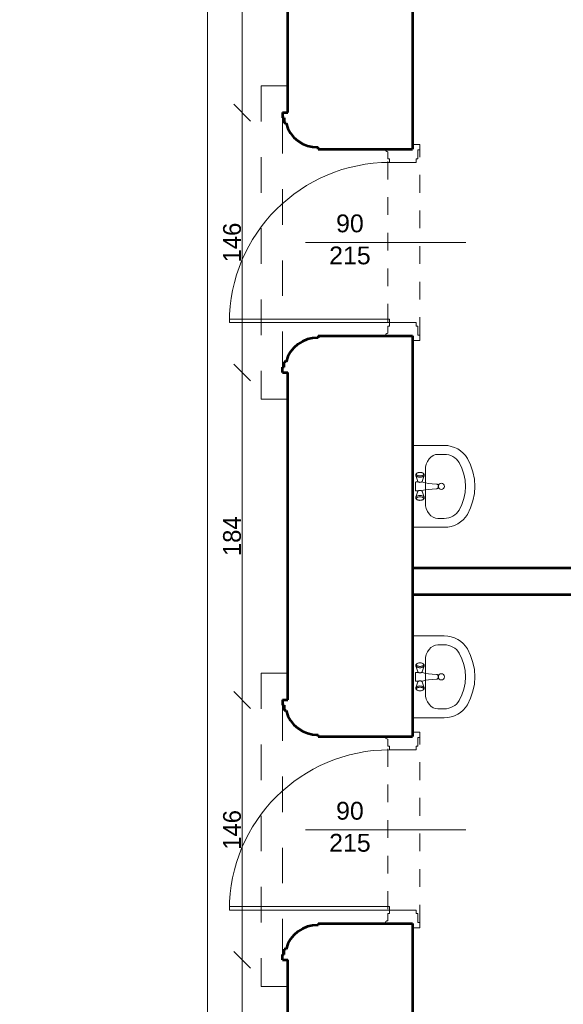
# Model space of a CAD drawing. Header units: inches. Extents: x -21887 to 84279, y -131485 to 67836.
# Tile 150 of 256: x 54975 to 58027, y -10164 to -4632. Entities that reach past the tile are written whole.
import ezdxf

# ---------------------------------------------------------------- set-up
doc = ezdxf.new("R2010")
doc.units = ezdxf.units.IN
doc.header["$MEASUREMENT"] = 0
doc.linetypes.add('Dashed', pattern=[400, 200, -200])
doc.linetypes.add('Dashed copy', pattern=[200, 100, -100])
doc.layers.get('0').update_dxf_attribs({"lineweight": 13})
doc.layers.get('Defpoints').update_dxf_attribs({"lineweight": 13})
for name, color, linetype, lineweight in [('AI_MURY', 7, 'Continuous', 53), ('Dimensioning', 7, 'Continuous', 13), ('DRZWI', 7, 'Continuous', 13), ('dzialowki', 7, 'Continuous', 53), ('Furniture & Equipment', 7, 'Continuous', 13)]:
    doc.layers.add(name, color=color, linetype=linetype, lineweight=lineweight)
doc.styles.add('GENERATED_STYLE_7', font='txt')
doc.styles.add('Style-Courier New', font='txt')
doc.dimstyles.new('Dimstyle_4', dxfattribs={"dimtxt": 100, "dimasz": 95, "dimexe": 0, "dimexo": 0, "dimgap": 0.09, "dimtad": 1, "dimdec": 0, "dimlfac": 0.1, "dimzin": 0, "dimdsep": 46, "dimlunit": 5, "dimtxsty": 'GENERATED_STYLE_7', "dimblk": 'ARROWHEAD_6', "dimcen": 0.09, "dimclrd": 161, "dimclre": 161, "dimclrt": 7, "dimadec": 0, "dimazin": 0, "dimtfac": 1, "dimtdec": 0, "dimtmove": 0, "dimatfit": 3, "dimfxl": 0, "dimtolj": 1, "dimtzin": 0, "dimarcsym": 0})

# ---------------------------------------------------------------- blocks, each defined once
blk = doc.blocks.new('Basin 01_59')
at = {"layer": 'Furniture & Equipment', "color": 9, "linetype": 'Continuous'}
for p, q in [((0, 350), (0, 171.8)), ((460, 350), (0, 350)), ((166.7, 332.2), (164.6, 331.8)), ((166.7, 332.2), (164.6, 331.8)), ((168.8, 331.8), (166.7, 332.2)), ((168.8, 331.8), (166.7, 332.2)), ((205.7, 332.1), (205.4, 331.7)), ((205.7, 332.1), (205.4, 331.7)), ((206.1, 332.5), (205.7, 332.1)), ((206.1, 332.5), (205.7, 332.1)), ((206.5, 332.8), (206.1, 332.5)), ((206.5, 332.8), (206.1, 332.5)), ((207, 333), (206.5, 332.8)), ((207, 333), (206.5, 332.8)), ((207.5, 333.2), (207, 333)), ((207.5, 333.2), (207, 333)), ((208, 333.2), (207.5, 333.2)), ((208, 333.2), (207.5, 333.2)), ((252, 333.2), (208, 333.2)), ((252, 333.2), (208, 333.2)), ((252.5, 333.2), (252, 333.2)), ((252.5, 333.2), (252, 333.2)), ((253, 333), (252.5, 333.2)), ((253, 333), (252.5, 333.2)), ((253.5, 332.8), (253, 333)), ((253.5, 332.8), (253, 333)), ((253.9, 332.5), (253.5, 332.8)), ((253.9, 332.5), (253.5, 332.8)), ((254.3, 332.1), (253.9, 332.5)), ((254.3, 332.1), (253.9, 332.5)), ((254.6, 331.7), (254.3, 332.1)), ((254.6, 331.7), (254.3, 332.1)), ((293.3, 332.2), (291.2, 331.8)), ((293.3, 332.2), (291.2, 331.8)), ((295.4, 331.8), (293.3, 332.2)), ((295.4, 331.8), (293.3, 332.2)), ((460, 350), (460, 171.8)), ((138.9, 278.2), (138.9, 278.2)), ((321.1, 278.2), (138.9, 278.2)), ((151.7, 311.7), (151.5, 308.2)), ((151.7, 311.7), (151.5, 308.2)), ((151.5, 308.2), (151.7, 304.7)), ((151.5, 308.2), (151.7, 304.7)), ((152.1, 315), (151.7, 311.7)), ((152.1, 315), (151.7, 311.7)), ((151.7, 304.7), (152.1, 301.4)), ((151.7, 304.7), (152.1, 301.4)), ((152.8, 318.2), (152.1, 315)), ((152.8, 318.2), (152.1, 315)), ((152.1, 301.4), (152.8, 298.2)), ((152.1, 301.4), (152.8, 298.2)), ((153.8, 321.1), (152.8, 318.2)), ((153.8, 321.1), (152.8, 318.2)), ((152.8, 298.2), (153.8, 295.3)), ((152.8, 298.2), (153.8, 295.3)), ((155.1, 323.5), (153.8, 321.1)), ((155.1, 323.5), (153.8, 321.1)), ((153.8, 295.3), (155.1, 292.9)), ((153.8, 295.3), (155.1, 292.9)), ((156.5, 325.5), (155.1, 323.5)), ((156.5, 325.5), (155.1, 323.5)), ((155.1, 292.9), (156.5, 290.9)), ((155.1, 292.9), (156.5, 290.9)), ((158.1, 327), (156.5, 325.5)), ((158.1, 327), (156.5, 325.5)), ((156.5, 290.9), (158.1, 289.4)), ((156.5, 290.9), (158.1, 289.4)), ((162.6, 330.7), (158.1, 327)), ((162.6, 330.7), (158.1, 327)), ((159.8, 327.9), (158.1, 327)), ((159.8, 327.9), (158.1, 327)), ((158.1, 289.4), (159.8, 288.5)), ((162.6, 285.6), (158.1, 289.4)), ((158.1, 289.4), (159.8, 288.5)), ((162.6, 285.6), (158.1, 289.4)), ((161.5, 328.2), (159.8, 327.9)), ((161.5, 328.2), (159.8, 327.9)), ((159.8, 288.5), (161.5, 288.2)), ((159.8, 288.5), (161.5, 288.2)), ((163.2, 327.9), (161.5, 328.2)), ((163.2, 327.9), (161.5, 328.2)), ((161.5, 288.2), (163.2, 288.5)), ((161.5, 288.2), (163.2, 288.5)), ((164.6, 331.8), (162.6, 330.7)), ((164.6, 331.8), (162.6, 330.7)), ((162.6, 285.6), (164.6, 284.6)), ((162.6, 285.6), (164.6, 284.6)), ((164.9, 327), (163.2, 327.9)), ((164.9, 327), (163.2, 327.9)), ((163.2, 288.5), (164.9, 289.4)), ((163.2, 288.5), (164.9, 289.4)), ((164.6, 284.6), (166.7, 284.2)), ((164.6, 284.6), (166.7, 284.2)), ((166.5, 325.5), (164.9, 327)), ((166.5, 325.5), (164.9, 327)), ((164.9, 289.4), (166.5, 290.9)), ((164.9, 289.4), (166.5, 290.9)), ((167.9, 323.5), (166.5, 325.5)), ((167.9, 323.5), (166.5, 325.5)), ((166.5, 290.9), (167.9, 292.9)), ((166.5, 290.9), (167.9, 292.9)), ((166.7, 284.2), (168.8, 284.6)), ((166.7, 284.2), (168.8, 284.6)), ((169.2, 321.1), (167.9, 323.5)), ((169.2, 321.1), (167.9, 323.5)), ((167.9, 292.9), (169.2, 295.3)), ((167.9, 292.9), (169.2, 295.3)), ((170.8, 330.7), (168.8, 331.8)), ((202.4, 320), (168.8, 331.8)), ((170.8, 330.7), (168.8, 331.8)), ((202.4, 320), (168.8, 331.8)), ((202.4, 296.4), (168.8, 284.6)), ((202.4, 296.4), (168.8, 284.6)), ((168.8, 284.6), (170.8, 285.6)), ((168.8, 284.6), (170.8, 285.6)), ((170.2, 318.2), (169.2, 321.1)), ((170.2, 318.2), (169.2, 321.1)), ((169.2, 295.3), (170.2, 298.2)), ((169.2, 295.3), (170.2, 298.2)), ((170.9, 315), (170.2, 318.2)), ((170.9, 315), (170.2, 318.2)), ((170.2, 298.2), (170.9, 301.4)), ((170.2, 298.2), (170.9, 301.4)), ((172.7, 329), (170.8, 330.7)), ((172.7, 329), (170.8, 330.7)), ((170.8, 285.6), (172.7, 287.4)), ((170.8, 285.6), (172.7, 287.4)), ((171.4, 311.7), (170.9, 315)), ((171.4, 311.7), (170.9, 315)), ((170.9, 301.4), (171.4, 304.7)), ((170.9, 301.4), (171.4, 304.7)), ((171.5, 308.2), (171.4, 311.7)), ((171.5, 308.2), (171.4, 311.7)), ((171.4, 304.7), (171.5, 308.2)), ((171.4, 304.7), (171.5, 308.2)), ((174.4, 326.6), (172.7, 329)), ((174.4, 326.6), (172.7, 329)), ((172.7, 287.4), (174.4, 289.8)), ((172.7, 287.4), (174.4, 289.8)), ((175.9, 323.6), (174.4, 326.6)), ((175.9, 323.6), (174.4, 326.6)), ((174.4, 289.8), (175.9, 292.8)), ((174.4, 289.8), (175.9, 292.8)), ((177.1, 320.2), (175.9, 323.6)), ((177.1, 320.2), (175.9, 323.6)), ((175.9, 292.8), (177.1, 296.2)), ((175.9, 292.8), (177.1, 296.2)), ((178, 316.4), (177.1, 320.2)), ((178, 316.4), (177.1, 320.2)), ((177.1, 296.2), (178, 300)), ((177.1, 296.2), (178, 300)), ((178.5, 312.4), (178, 316.4)), ((178.5, 312.4), (178, 316.4)), ((178, 300), (178.5, 304)), ((178, 300), (178.5, 304)), ((178.7, 308.2), (178.5, 312.4)), ((178.7, 308.2), (178.5, 312.4)), ((178.5, 304), (178.7, 308.2)), ((178.5, 304), (178.7, 308.2)), ((203.4, 319.5), (202.4, 320)), ((203.4, 319.5), (202.4, 320)), ((202.4, 296.4), (203.4, 296.9)), ((202.4, 296.4), (203.4, 296.9)), ((204.3, 318.6), (203.4, 319.5)), ((204.3, 318.6), (203.4, 319.5)), ((203.4, 296.9), (204.3, 297.8)), ((203.4, 296.9), (204.3, 297.8)), ((205.2, 317.4), (204.3, 318.6)), ((205.2, 317.4), (204.3, 318.6)), ((204.3, 297.8), (205.2, 299)), ((204.3, 297.8), (205.2, 299)), ((206.7, 318.2), (204.6, 318.2)), ((206.7, 318.2), (204.6, 318.2)), ((207.1, 298.2), (204.6, 298.2)), ((207.1, 298.2), (204.6, 298.2)), ((205.2, 331.2), (205, 330.7)), ((205.2, 331.2), (205, 330.7)), ((205, 330.7), (205, 330.2)), ((205, 330.7), (205, 330.2)), ((205, 330.2), (205, 318.2)), ((205, 330.2), (205, 318.2)), ((205, 298.2), (205, 296.2)), ((205, 298.2), (205, 296.2)), ((205, 296.2), (205, 295.7)), ((205, 296.2), (205, 295.7)), ((205, 295.7), (205.2, 295.2)), ((205, 295.7), (205.2, 295.2)), ((205.4, 331.7), (205.2, 331.2)), ((205.4, 331.7), (205.2, 331.2)), ((205.9, 315.9), (205.2, 317.4)), ((205.9, 315.9), (205.2, 317.4)), ((205.2, 299), (205.9, 300.5)), ((205.2, 299), (205.9, 300.5)), ((205.2, 295.2), (208.1, 288.3)), ((205.2, 295.2), (208.1, 288.3)), ((206.5, 314.2), (205.9, 315.9)), ((206.5, 314.2), (205.9, 315.9)), ((205.9, 300.5), (206.5, 302.2)), ((205.9, 300.5), (206.5, 302.2)), ((207, 312.3), (206.5, 314.2)), ((207, 312.3), (206.5, 314.2)), ((206.5, 302.2), (207, 304.1)), ((206.5, 302.2), (207, 304.1)), ((207.2, 310.3), (207, 312.3)), ((207.2, 310.3), (207, 312.3)), ((207, 304.1), (207.2, 306.1)), ((207, 304.1), (207.2, 306.1)), ((207.3, 308.2), (207.2, 310.3)), ((207.3, 308.2), (207.2, 310.3)), ((207.2, 306.1), (207.3, 308.2)), ((207.2, 306.1), (207.3, 308.2)), ((208, 288.6), (210.7, 276.6)), ((208, 288.6), (210.7, 276.6)), ((252, 288.6), (249.3, 276.6)), ((252, 288.6), (249.3, 276.6)), ((254.8, 295.2), (251.9, 288.3)), ((254.8, 295.2), (251.9, 288.3)), ((252.8, 310.3), (252.7, 308.2)), ((252.8, 310.3), (252.7, 308.2)), ((252.7, 308.2), (252.8, 306.1)), ((252.7, 308.2), (252.8, 306.1)), ((253, 312.3), (252.8, 310.3)), ((253, 312.3), (252.8, 310.3)), ((252.8, 306.1), (253, 304.1)), ((252.8, 306.1), (253, 304.1)), ((253.5, 314.2), (253, 312.3)), ((253.5, 314.2), (253, 312.3)), ((253, 304.1), (253.5, 302.2)), ((253, 304.1), (253.5, 302.2)), ((255.4, 298.2), (253.2, 298.2)), ((255.4, 298.2), (253.2, 298.2)), ((255.4, 318.2), (253.5, 318.2)), ((255.4, 318.2), (253.5, 318.2)), ((254.1, 315.9), (253.5, 314.2)), ((254.1, 315.9), (253.5, 314.2)), ((253.5, 302.2), (254.1, 300.5)), ((253.5, 302.2), (254.1, 300.5)), ((254.8, 317.4), (254.1, 315.9)), ((254.8, 317.4), (254.1, 315.9)), ((254.1, 300.5), (254.8, 299)), ((254.1, 300.5), (254.8, 299)), ((254.8, 331.2), (254.6, 331.7)), ((254.8, 331.2), (254.6, 331.7)), ((255, 330.7), (254.8, 331.2)), ((255, 330.7), (254.8, 331.2)), ((255.7, 318.6), (254.8, 317.4)), ((255.7, 318.6), (254.8, 317.4)), ((254.8, 299), (255.7, 297.8)), ((254.8, 299), (255.7, 297.8)), ((254.8, 295.2), (255, 295.7)), ((254.8, 295.2), (255, 295.7)), ((255, 330.2), (255, 330.7)), ((255, 330.2), (255, 330.7)), ((255, 318.2), (255, 330.2)), ((255, 318.2), (255, 330.2)), ((255, 296.2), (255, 298.2)), ((255, 296.2), (255, 298.2)), ((255, 295.7), (255, 296.2)), ((255, 295.7), (255, 296.2)), ((256.6, 319.5), (255.7, 318.6)), ((256.6, 319.5), (255.7, 318.6)), ((255.7, 297.8), (256.6, 296.9)), ((255.7, 297.8), (256.6, 296.9)), ((257.6, 320), (256.6, 319.5)), ((257.6, 320), (256.6, 319.5)), ((256.6, 296.9), (257.6, 296.4)), ((256.6, 296.9), (257.6, 296.4)), ((257.6, 320), (291.2, 331.8)), ((257.6, 320), (291.2, 331.8)), ((257.6, 296.4), (291.2, 284.6)), ((257.6, 296.4), (291.2, 284.6)), ((281.5, 312.4), (281.3, 308.2)), ((281.5, 312.4), (281.3, 308.2)), ((281.3, 308.2), (281.5, 304)), ((281.3, 308.2), (281.5, 304)), ((282, 316.4), (281.5, 312.4)), ((282, 316.4), (281.5, 312.4)), ((281.5, 304), (282, 300)), ((281.5, 304), (282, 300)), ((282.9, 320.2), (282, 316.4)), ((282.9, 320.2), (282, 316.4)), ((282, 300), (282.9, 296.2)), ((282, 300), (282.9, 296.2)), ((284.1, 323.6), (282.9, 320.2)), ((284.1, 323.6), (282.9, 320.2)), ((282.9, 296.2), (284.1, 292.8)), ((282.9, 296.2), (284.1, 292.8)), ((285.6, 326.6), (284.1, 323.6)), ((285.6, 326.6), (284.1, 323.6)), ((284.1, 292.8), (285.6, 289.8)), ((284.1, 292.8), (285.6, 289.8)), ((287.3, 329), (285.6, 326.6)), ((287.3, 329), (285.6, 326.6)), ((285.6, 289.8), (287.3, 287.4)), ((285.6, 289.8), (287.3, 287.4)), ((289.2, 330.7), (287.3, 329)), ((289.2, 330.7), (287.3, 329)), ((287.3, 287.4), (289.2, 285.6)), ((287.3, 287.4), (289.2, 285.6)), ((288.6, 311.7), (288.5, 308.2)), ((288.6, 311.7), (288.5, 308.2)), ((288.5, 308.2), (288.6, 304.7)), ((288.5, 308.2), (288.6, 304.7)), ((289.1, 315), (288.6, 311.7)), ((289.1, 315), (288.6, 311.7)), ((288.6, 304.7), (289.1, 301.4)), ((288.6, 304.7), (289.1, 301.4)), ((289.8, 318.2), (289.1, 315)), ((289.8, 318.2), (289.1, 315)), ((289.1, 301.4), (289.8, 298.2)), ((289.1, 301.4), (289.8, 298.2)), ((291.2, 331.8), (289.2, 330.7)), ((291.2, 331.8), (289.2, 330.7)), ((289.2, 285.6), (291.2, 284.6)), ((289.2, 285.6), (291.2, 284.6)), ((290.8, 321.1), (289.8, 318.2)), ((290.8, 321.1), (289.8, 318.2)), ((289.8, 298.2), (290.8, 295.3)), ((289.8, 298.2), (290.8, 295.3)), ((292.1, 323.5), (290.8, 321.1)), ((292.1, 323.5), (290.8, 321.1)), ((290.8, 295.3), (292.1, 292.9)), ((290.8, 295.3), (292.1, 292.9)), ((291.2, 284.6), (293.3, 284.2)), ((291.2, 284.6), (293.3, 284.2)), ((293.5, 325.5), (292.1, 323.5)), ((293.5, 325.5), (292.1, 323.5)), ((292.1, 292.9), (293.5, 290.9)), ((292.1, 292.9), (293.5, 290.9)), ((293.3, 284.2), (295.4, 284.6)), ((293.3, 284.2), (295.4, 284.6)), ((295.1, 327), (293.5, 325.5)), ((295.1, 327), (293.5, 325.5)), ((293.5, 290.9), (295.1, 289.4)), ((293.5, 290.9), (295.1, 289.4)), ((296.8, 327.9), (295.1, 327)), ((296.8, 327.9), (295.1, 327)), ((295.1, 289.4), (296.8, 288.5)), ((295.1, 289.4), (296.8, 288.5)), ((297.4, 330.7), (295.4, 331.8)), ((297.4, 330.7), (295.4, 331.8)), ((295.4, 284.6), (297.4, 285.6)), ((295.4, 284.6), (297.4, 285.6)), ((298.5, 328.2), (296.8, 327.9)), ((298.5, 328.2), (296.8, 327.9)), ((296.8, 288.5), (298.5, 288.2)), ((296.8, 288.5), (298.5, 288.2)), ((297.4, 330.7), (301.9, 327)), ((297.4, 330.7), (301.9, 327)), ((297.4, 285.6), (301.9, 289.4)), ((297.4, 285.6), (301.9, 289.4)), ((300.2, 327.9), (298.5, 328.2)), ((300.2, 327.9), (298.5, 328.2)), ((298.5, 288.2), (300.2, 288.5)), ((298.5, 288.2), (300.2, 288.5)), ((301.9, 327), (300.2, 327.9)), ((301.9, 327), (300.2, 327.9)), ((300.2, 288.5), (301.9, 289.4)), ((300.2, 288.5), (301.9, 289.4)), ((303.5, 325.5), (301.9, 327)), ((303.5, 325.5), (301.9, 327)), ((301.9, 289.4), (303.5, 290.9)), ((301.9, 289.4), (303.5, 290.9)), ((304.9, 323.5), (303.5, 325.5)), ((304.9, 323.5), (303.5, 325.5)), ((303.5, 290.9), (304.9, 292.9)), ((303.5, 290.9), (304.9, 292.9)), ((306.2, 321.1), (304.9, 323.5)), ((306.2, 321.1), (304.9, 323.5)), ((304.9, 292.9), (306.2, 295.3)), ((304.9, 292.9), (306.2, 295.3)), ((307.2, 318.2), (306.2, 321.1)), ((307.2, 318.2), (306.2, 321.1)), ((306.2, 295.3), (307.2, 298.2)), ((306.2, 295.3), (307.2, 298.2)), ((307.9, 315), (307.2, 318.2)), ((307.9, 315), (307.2, 318.2)), ((307.2, 298.2), (307.9, 301.4)), ((307.2, 298.2), (307.9, 301.4)), ((308.3, 311.7), (307.9, 315)), ((308.3, 311.7), (307.9, 315)), ((307.9, 301.4), (308.3, 304.7)), ((307.9, 301.4), (308.3, 304.7)), ((308.5, 308.2), (308.3, 311.7)), ((308.5, 308.2), (308.3, 311.7)), ((308.3, 304.7), (308.5, 308.2)), ((308.3, 304.7), (308.5, 308.2)), ((210.7, 276.6), (213, 260.3)), ((210.7, 276.6), (213, 260.3)), ((213, 260.4), (215, 239.3)), ((213, 260.4), (215, 239.3)), ((215, 239.3), (216.8, 216.1)), ((215, 239.3), (216.8, 216.1)), ((245, 239.3), (243.2, 216.1)), ((245, 239.3), (243.2, 216.1)), ((247, 260.4), (245, 239.3)), ((247, 260.4), (245, 239.3)), ((249.3, 276.6), (247, 260.3)), ((249.3, 276.6), (247, 260.3)), ((50, 207.5), (50, 171.8)), ((217, 214), (216.8, 216.1)), ((217, 214), (216.8, 216.1)), ((217, 213.9), (217, 214)), ((217, 213.9), (217, 214)), ((217.6, 211.9), (217, 213.9)), ((217.6, 211.9), (217, 213.9)), ((218.6, 210.1), (217.6, 211.9)), ((218.6, 210.1), (217.6, 211.9)), ((220, 208.3), (218.6, 210.1)), ((220, 208.3), (218.6, 210.1)), ((221.6, 206.9), (220, 208.3)), ((221.6, 206.9), (220, 208.3)), ((223.5, 205.7), (221.6, 206.9)), ((223.5, 205.7), (221.6, 206.9)), ((225.6, 204.9), (223.5, 205.7)), ((225.6, 204.9), (223.5, 205.7)), ((225, 204.9), (223.9, 205.6)), ((226.6, 204.2), (225, 204.9)), ((227.7, 204.3), (225.6, 204.9)), ((227.7, 204.3), (225.6, 204.9)), ((228.3, 203.8), (226.6, 204.2)), ((230, 204.2), (227.7, 204.3)), ((230, 204.2), (227.7, 204.3)), ((230, 203.7), (228.3, 203.8)), ((232.3, 204.3), (230, 204.2)), ((232.3, 204.3), (230, 204.2)), ((231.7, 203.8), (230, 203.7)), ((233.4, 204.2), (231.7, 203.8)), ((234.4, 204.9), (232.3, 204.3)), ((234.4, 204.9), (232.3, 204.3)), ((235, 204.9), (233.4, 204.2)), ((236.5, 205.7), (234.4, 204.9)), ((236.5, 205.7), (234.4, 204.9)), ((236.1, 205.6), (235, 204.9)), ((238.4, 206.9), (236.5, 205.7)), ((238.4, 206.9), (236.5, 205.7)), ((240, 208.3), (238.4, 206.9)), ((240, 208.3), (238.4, 206.9)), ((241.4, 210.1), (240, 208.3)), ((241.4, 210.1), (240, 208.3)), ((242.4, 211.9), (241.4, 210.1)), ((242.4, 211.9), (241.4, 210.1)), ((243, 213.9), (242.4, 211.9)), ((243, 213.9), (242.4, 211.9)), ((243.2, 216.1), (243, 214)), ((243.2, 216.1), (243, 214)), ((243, 213.9), (243, 214)), ((243, 213.9), (243, 214)), ((410, 207.5), (410, 171.8))]:
    blk.add_line(p, q, dxfattribs=at)
at = {"layer": 'Furniture & Equipment', "color": 9, "linetype": 'Continuous', "flags": 128}
for points in [[(138.9, 278.2), (121.6, 276.9), (104.9, 272.8), (89.5, 266.3), (76, 257.5), (65, 246.8), (56.8, 234.5), (51.7, 221.3), (50, 207.5)], [(410, 207.5), (408.3, 221.3), (403.2, 234.5), (395, 246.8), (384, 257.5), (370.5, 266.3), (355.1, 272.8), (338.4, 276.9), (321.1, 278.2)], [(0, 171.8), (1.2, 152.1), (5, 132.7), (11.1, 114.1), (19.5, 96.5), (30.1, 80.2), (42.7, 65.6), (56.9, 52.9), (72.7, 42.3)], [(50, 171.8), (50.8, 159.2), (53.2, 146.8), (57.1, 134.9), (62.5, 123.6), (69.3, 113.2), (77.3, 103.8), (86.4, 95.7), (96.5, 89)], [(363.5, 89), (373.6, 95.7), (382.7, 103.8), (390.7, 113.2), (397.5, 123.6), (402.9, 134.9), (406.8, 146.8), (409.2, 159.2), (410, 171.8)], [(387.3, 42.3), (403.1, 52.9), (417.3, 65.6), (429.9, 80.2), (440.5, 96.5), (448.9, 114.1), (455, 132.7), (458.8, 152.1), (460, 171.8)], [(96.5, 89), (128, 73.4), (161.1, 62.2), (195.3, 55.3), (230, 53), (264.7, 55.3), (298.9, 62.2), (332, 73.4), (363.5, 89)], [(72.7, 42.3), (109.8, 24), (148.8, 10.8), (189.1, 2.7), (230, 0), (270.9, 2.7), (311.2, 10.8), (350.2, 24), (387.3, 42.3)]]:
    blk.add_lwpolyline(points, dxfattribs=at)
at = {"layer": 'Furniture & Equipment', "color": 9, "linetype": 'Continuous'}
blk.add_circle((230, 188.9), 17.5, dxfattribs=at)
blk = doc.blocks.new('ARROWHEAD_6')
at = {"color": 0, "linetype": 'Continuous'}
for p, q in [((0, 0), (-1, 0)), ((-0.5, -0.5), (0.5, 0.5))]:
    blk.add_line(p, q, dxfattribs=at)
blk = doc.blocks.new('*U184')
at = {"layer": 'Defpoints', "color": 0, "linetype": 'Continuous'}
for p in [(-270, -21459.3), (57580.5, -21459.3), (56990.5, -24609.3)]:
    blk.add_point(p, dxfattribs=at)
at = {"layer": 'Dimensioning', "color": 161, "linetype": 'Continuous', "lineweight": -2}
for p, q in [((-269.9, -21459.3), (-270, -21459.3)), ((-270, -24514.3), (-270, -21554.3)), ((-269.9, -24609.3), (-270, -24609.3))]:
    blk.add_line(p, q, dxfattribs=at)
at = {"layer": 'Dimensioning', "color": 161, "linetype": 'Continuous', "lineweight": -2, "xscale": 95, "yscale": 95, "zscale": 95}
for p, rotation in [((-270, -21459.3), 90), ((-270, -24609.3), 270)]:
    blk.add_blockref('ARROWHEAD_6', p, dxfattribs=dict(at, rotation=rotation))
at = {"layer": 'Dimensioning', "color": 7, "linetype": 'Continuous', "insert": (-326.3, -23034.3), "char_height": 100, "attachment_point": 5, "rotation": 90, "style": 'GENERATED_STYLE_7'}
blk.add_mtext('315', dxfattribs=at)
blk = doc.blocks.new('*U1771')
at = {"layer": 'Defpoints'}
for p in [(122.4, -22997.2), (57973, -22997.2), (122.4, -23034.3), (57383, -26147.2)]:
    blk.add_point(p, dxfattribs=at)
at = {"layer": 'Dimensioning', "color": 161, "linetype": 'Continuous'}
blk.add_blockref('*U184', (392.5, -1537.9), dxfattribs=at)
blk = doc.blocks.new('*D1914')
at = {"layer": 'Defpoints'}
for p in [(122.4, 0), (122.4, -22997.2), (57973, -22997.2), (57383, -26147.2)]:
    blk.add_point(p, dxfattribs=at)
at = {"layer": 'Dimensioning', "color": 161, "linetype": 'Continuous'}
blk.add_blockref('*U1771', (0, 0), dxfattribs=at)
blk = doc.blocks.new('*U376')
at = {"layer": 'Defpoints', "color": 0, "linetype": 'Continuous'}
for p in [(-3768.9, -23758.2), (61880.5, -23758.2), (62095.5, -27324.3)]:
    blk.add_point(p, dxfattribs=at)
at = {"layer": 'Dimensioning', "color": 161, "linetype": 'Continuous', "lineweight": -2}
for p, q in [((-3768.7, -23758.2), (-3768.9, -23758.2)), ((-3768.9, -27229.3), (-3768.9, -23853.2)), ((-3768.7, -27324.3), (-3768.9, -27324.3))]:
    blk.add_line(p, q, dxfattribs=at)
at = {"layer": 'Dimensioning', "color": 161, "linetype": 'Continuous', "lineweight": -2, "xscale": 95, "yscale": 95, "zscale": 95}
for p, rotation in [((-3768.9, -23758.2), 90), ((-3768.9, -27324.3), 270)]:
    blk.add_blockref('ARROWHEAD_6', p, dxfattribs=dict(at, rotation=rotation))
at = {"layer": 'Dimensioning', "color": 7, "linetype": 'Continuous', "insert": (-3825.2, -25541.2), "char_height": 100, "attachment_point": 5, "rotation": 90, "style": 'GENERATED_STYLE_7'}
blk.add_mtext('357', dxfattribs=at)
blk = doc.blocks.new('*U1772')
at = {"layer": 'Defpoints'}
for p in [(-2777.6, -24404.3), (62871.9, -24404.3), (-2777.6, -25541.2), (63086.9, -27970.5)]:
    blk.add_point(p, dxfattribs=at)
at = {"layer": 'Dimensioning', "color": 161, "linetype": 'Continuous'}
blk.add_blockref('*U376', (991.3, -646.2), dxfattribs=at)
blk = doc.blocks.new('*D2396')
at = {"layer": 'Defpoints'}
for p in [(-2777.6, 0), (-2777.6, -24404.3), (62871.9, -24404.3), (63086.9, -27970.5)]:
    blk.add_point(p, dxfattribs=at)
at = {"layer": 'Dimensioning', "color": 161, "linetype": 'Continuous'}
blk.add_blockref('*U1772', (0, 0), dxfattribs=at)
blk = doc.blocks.new('*U377')
at = {"layer": 'Defpoints', "color": 0, "linetype": 'Continuous'}
for p in [(-3768.9, -21459.3), (61832.4, -21459.3), (61880.5, -23758.2)]:
    blk.add_point(p, dxfattribs=at)
at = {"layer": 'Dimensioning', "color": 161, "linetype": 'Continuous', "lineweight": -2}
for p, q in [((-3768.7, -21459.3), (-3768.9, -21459.3)), ((-3768.9, -23663.2), (-3768.9, -21554.3)), ((-3768.7, -23758.2), (-3768.9, -23758.2))]:
    blk.add_line(p, q, dxfattribs=at)
at = {"layer": 'Dimensioning', "color": 161, "linetype": 'Continuous', "lineweight": -2, "xscale": 95, "yscale": 95, "zscale": 95}
for p, rotation in [((-3768.9, -21459.3), 90), ((-3768.9, -23758.2), 270)]:
    blk.add_blockref('ARROWHEAD_6', p, dxfattribs=dict(at, rotation=rotation))
at = {"layer": 'Dimensioning', "color": 7, "linetype": 'Continuous', "insert": (-3825.2, -22608.7), "char_height": 100, "attachment_point": 5, "rotation": 90, "style": 'GENERATED_STYLE_7'}
blk.add_mtext('230', dxfattribs=at)
blk = doc.blocks.new('*U1773')
at = {"layer": 'Defpoints'}
for p in [(-3488.6, -22004), (62112.7, -22004), (-3488.6, -22608.7), (62160.9, -24302.8)]:
    blk.add_point(p, dxfattribs=at)
at = {"layer": 'Dimensioning', "color": 161, "linetype": 'Continuous'}
blk.add_blockref('*U377', (280.3, -544.7), dxfattribs=at)
blk = doc.blocks.new('*D2397')
at = {"layer": 'Defpoints'}
for p in [(-3488.6, 0), (-3488.6, -22004), (62112.7, -22004), (62160.9, -24302.8)]:
    blk.add_point(p, dxfattribs=at)
at = {"layer": 'Dimensioning', "color": 161, "linetype": 'Continuous'}
blk.add_blockref('*U1773', (0, 0), dxfattribs=at)
blk = doc.blocks.new('*U642')
at = {"layer": 'Defpoints', "color": 0, "linetype": 'Continuous'}
for p in [(56223.8, -9914.3), (56480.5, -9914.3), (56480.5, -14909.3)]:
    blk.add_point(p, dxfattribs=at)
at = {"layer": 'Dimensioning', "color": 161, "linetype": 'Continuous', "lineweight": -2}
for p, q in [((56224, -9914.3), (56223.8, -9914.3)), ((56223.8, -14814.3), (56223.8, -10009.3)), ((56224, -14909.3), (56223.8, -14909.3))]:
    blk.add_line(p, q, dxfattribs=at)
at = {"layer": 'Dimensioning', "color": 161, "linetype": 'Continuous', "lineweight": -2, "xscale": 95, "yscale": 95, "zscale": 95}
for p, rotation in [((56223.8, -9914.3), 90), ((56223.8, -14909.3), 270)]:
    blk.add_blockref('ARROWHEAD_6', p, dxfattribs=dict(at, rotation=rotation))
at = {"layer": 'Dimensioning', "color": 7, "linetype": 'Continuous', "insert": (56167.5, -12411.8), "char_height": 100, "attachment_point": 5, "rotation": 90, "style": 'GENERATED_STYLE_7'}
blk.add_mtext('500', dxfattribs=at)
blk = doc.blocks.new('*D2866')
at = {"layer": 'Defpoints'}
for p in [(56223.8, -9914.3), (56480.5, -9914.3), (56223.8, -12411.8), (56480.5, -14909.3)]:
    blk.add_point(p, dxfattribs=at)
at = {"layer": 'Dimensioning', "color": 161, "linetype": 'Continuous'}
blk.add_blockref('*U642', (0, 0), dxfattribs=at)
blk = doc.blocks.new('*U643')
at = {"layer": 'Defpoints', "color": 0, "linetype": 'Continuous'}
for p in [(56223.8, -8454.3), (56480.5, -8454.3), (56480.5, -9914.3)]:
    blk.add_point(p, dxfattribs=at)
at = {"layer": 'Dimensioning', "color": 161, "linetype": 'Continuous', "lineweight": -2}
for p, q in [((56224, -8454.3), (56223.8, -8454.3)), ((56223.8, -9819.3), (56223.8, -8549.3)), ((56224, -9914.3), (56223.8, -9914.3))]:
    blk.add_line(p, q, dxfattribs=at)
at = {"layer": 'Dimensioning', "color": 161, "linetype": 'Continuous', "lineweight": -2, "xscale": 95, "yscale": 95, "zscale": 95}
for p, rotation in [((56223.8, -8454.3), 90), ((56223.8, -9914.3), 270)]:
    blk.add_blockref('ARROWHEAD_6', p, dxfattribs=dict(at, rotation=rotation))
at = {"layer": 'Dimensioning', "color": 7, "linetype": 'Continuous', "insert": (56167.5, -9184.3), "char_height": 100, "attachment_point": 5, "rotation": 90, "style": 'GENERATED_STYLE_7'}
blk.add_mtext('146', dxfattribs=at)
blk = doc.blocks.new('*D2867')
at = {"layer": 'Defpoints'}
for p in [(56223.8, -8454.3), (56480.5, -8454.3), (56223.8, -9184.3), (56480.5, -9914.3)]:
    blk.add_point(p, dxfattribs=at)
at = {"layer": 'Dimensioning', "color": 161, "linetype": 'Continuous'}
blk.add_blockref('*U643', (0, 0), dxfattribs=at)
blk = doc.blocks.new('*U644')
at = {"layer": 'Defpoints', "color": 0, "linetype": 'Continuous'}
for p in [(56223.8, -6614.3), (56480.5, -6614.3), (56480.5, -8454.3)]:
    blk.add_point(p, dxfattribs=at)
at = {"layer": 'Dimensioning', "color": 161, "linetype": 'Continuous', "lineweight": -2}
for p, q in [((56224, -6614.3), (56223.8, -6614.3)), ((56223.8, -8359.3), (56223.8, -6709.3)), ((56224, -8454.3), (56223.8, -8454.3))]:
    blk.add_line(p, q, dxfattribs=at)
at = {"layer": 'Dimensioning', "color": 161, "linetype": 'Continuous', "lineweight": -2, "xscale": 95, "yscale": 95, "zscale": 95}
for p, rotation in [((56223.8, -6614.3), 90), ((56223.8, -8454.3), 270)]:
    blk.add_blockref('ARROWHEAD_6', p, dxfattribs=dict(at, rotation=rotation))
at = {"layer": 'Dimensioning', "color": 7, "linetype": 'Continuous', "insert": (56167.5, -7534.3), "char_height": 100, "attachment_point": 5, "rotation": 90, "style": 'GENERATED_STYLE_7'}
blk.add_mtext('184', dxfattribs=at)
blk = doc.blocks.new('*D2868')
at = {"layer": 'Defpoints'}
for p in [(56223.8, -6614.3), (56480.5, -6614.3), (56223.8, -7534.3), (56480.5, -8454.3)]:
    blk.add_point(p, dxfattribs=at)
at = {"layer": 'Dimensioning', "color": 161, "linetype": 'Continuous'}
blk.add_blockref('*U644', (0, 0), dxfattribs=at)
blk = doc.blocks.new('*U645')
at = {"layer": 'Defpoints', "color": 0, "linetype": 'Continuous'}
for p in [(56223.8, -5154.3), (56480.5, -5154.3), (56480.5, -6614.3)]:
    blk.add_point(p, dxfattribs=at)
at = {"layer": 'Dimensioning', "color": 161, "linetype": 'Continuous', "lineweight": -2}
for p, q in [((56224, -5154.3), (56223.8, -5154.3)), ((56223.8, -6519.3), (56223.8, -5249.3)), ((56224, -6614.3), (56223.8, -6614.3))]:
    blk.add_line(p, q, dxfattribs=at)
at = {"layer": 'Dimensioning', "color": 161, "linetype": 'Continuous', "lineweight": -2, "xscale": 95, "yscale": 95, "zscale": 95}
for p, rotation in [((56223.8, -5154.3), 90), ((56223.8, -6614.3), 270)]:
    blk.add_blockref('ARROWHEAD_6', p, dxfattribs=dict(at, rotation=rotation))
at = {"layer": 'Dimensioning', "color": 7, "linetype": 'Continuous', "insert": (56167.5, -5884.3), "char_height": 100, "attachment_point": 5, "rotation": 90, "style": 'GENERATED_STYLE_7'}
blk.add_mtext('146', dxfattribs=at)
blk = doc.blocks.new('*D2869')
at = {"layer": 'Defpoints'}
for p in [(56223.8, -5154.3), (56480.5, -5154.3), (56223.8, -5884.3), (56480.5, -6614.3)]:
    blk.add_point(p, dxfattribs=at)
at = {"layer": 'Dimensioning', "color": 161, "linetype": 'Continuous'}
blk.add_blockref('*U645', (0, 0), dxfattribs=at)
blk = doc.blocks.new('*U646')
at = {"layer": 'Defpoints', "color": 0, "linetype": 'Continuous'}
for p in [(56223.8, -3314.3), (56480.5, -3314.3), (56480.5, -5154.3)]:
    blk.add_point(p, dxfattribs=at)
at = {"layer": 'Dimensioning', "color": 161, "linetype": 'Continuous', "lineweight": -2}
for p, q in [((56224, -3314.3), (56223.8, -3314.3)), ((56223.8, -5059.3), (56223.8, -3409.3)), ((56224, -5154.3), (56223.8, -5154.3))]:
    blk.add_line(p, q, dxfattribs=at)
at = {"layer": 'Dimensioning', "color": 161, "linetype": 'Continuous', "lineweight": -2, "xscale": 95, "yscale": 95, "zscale": 95}
for p, rotation in [((56223.8, -3314.3), 90), ((56223.8, -5154.3), 270)]:
    blk.add_blockref('ARROWHEAD_6', p, dxfattribs=dict(at, rotation=rotation))
at = {"layer": 'Dimensioning', "color": 7, "linetype": 'Continuous', "insert": (56167.5, -4234.3), "char_height": 100, "attachment_point": 5, "rotation": 90, "style": 'GENERATED_STYLE_7'}
blk.add_mtext('184', dxfattribs=at)
blk = doc.blocks.new('*D2870')
at = {"layer": 'Defpoints'}
for p in [(56223.8, -3314.3), (56480.5, -3314.3), (56223.8, -4234.3), (56480.5, -5154.3)]:
    blk.add_point(p, dxfattribs=at)
at = {"layer": 'Dimensioning', "color": 161, "linetype": 'Continuous'}
blk.add_blockref('*U646', (0, 0), dxfattribs=at)
blk = doc.blocks.new('*U678')
at = {"layer": 'Defpoints', "color": 0, "linetype": 'Continuous'}
for p in [(56029.7, 55030.7), (56029.7, 55030.7), (56030.5, -36559.3)]:
    blk.add_point(p, dxfattribs=at)
at = {"layer": 'Dimensioning', "color": 161, "linetype": 'Continuous', "lineweight": -2}
for p, q in [((56029.7, -36464.3), (56029.7, 54935.7)), ((56029.9, -36559.3), (56029.7, -36559.3))]:
    blk.add_line(p, q, dxfattribs=at)
at = {"layer": 'Dimensioning', "color": 161, "linetype": 'Continuous', "lineweight": -2, "xscale": 95, "yscale": 95, "zscale": 95}
for p, rotation in [((56029.7, 55030.7), 90), ((56029.7, -36559.3), 270)]:
    blk.add_blockref('ARROWHEAD_6', p, dxfattribs=dict(at, rotation=rotation))
at = {"layer": 'Dimensioning', "color": 7, "linetype": 'Continuous', "insert": (55973.4, 9235.7), "char_height": 100, "attachment_point": 5, "rotation": 90, "style": 'GENERATED_STYLE_7'}
blk.add_mtext('9159', dxfattribs=at)
blk = doc.blocks.new('*D2902')
at = {"layer": 'Defpoints'}
for p in [(56029.7, 55030.7), (56029.7, 55030.7), (56029.7, 9235.7), (56030.5, -36559.3)]:
    blk.add_point(p, dxfattribs=at)
at = {"layer": 'Dimensioning', "color": 161, "linetype": 'Continuous'}
blk.add_blockref('*U678', (0, 0), dxfattribs=at)

msp = doc.modelspace()

# ---------------------------------------------------------------- linework, layer by layer
at = {"layer": 'AI_MURY', "color": 7, "linetype": 'Continuous'}
for p, q in [((57180.5, -3109.3), (57180.5, -5359.3)), ((56480.5, -5154.3), (56480.5, -3314.3)), ((56450.5, -5154.3), (56480.5, -5154.3)), ((56450.5, -5154.3), (56450.5, -5184.3)), ((56460.5, -5184.3), (56450.5, -5184.3)), ((56460.5, -5184.3), (56460.5, -5214.3)), ((56470.5, -5214.3), (56460.5, -5214.3)), ((56650.5, -5359.3), (56650.5, -5349.3)), ((56650.5, -5359.3), (57180.5, -5359.3)), ((56650.5, -6409.3), (57180.5, -6409.3)), ((56650.5, -6409.3), (56650.5, -6419.3)), ((57180.5, -6409.3), (57180.5, -8659.3)), ((56470.5, -6554.3), (56460.5, -6554.3)), ((56460.5, -6584.3), (56460.5, -6554.3)), ((56460.5, -6584.3), (56450.5, -6584.3)), ((56450.5, -6614.3), (56450.5, -6584.3)), ((56450.5, -6614.3), (56480.5, -6614.3)), ((56480.5, -8454.3), (56480.5, -6614.3)), ((56450.5, -8454.3), (56480.5, -8454.3)), ((56450.5, -8454.3), (56450.5, -8484.3)), ((56460.5, -8484.3), (56450.5, -8484.3)), ((56460.5, -8484.3), (56460.5, -8514.3)), ((56470.5, -8514.3), (56460.5, -8514.3)), ((56650.5, -8659.3), (56650.5, -8649.3)), ((56650.5, -8659.3), (57180.5, -8659.3)), ((56650.5, -9709.3), (57180.5, -9709.3)), ((56650.5, -9709.3), (56650.5, -9719.3)), ((57180.5, -9709.3), (57180.5, -14209.3)), ((56460.5, -9884.3), (56450.5, -9884.3)), ((56450.5, -9914.3), (56450.5, -9884.3)), ((56470.5, -9854.3), (56460.5, -9854.3)), ((56460.5, -9884.3), (56460.5, -9854.3)), ((56450.5, -9914.3), (56480.5, -9914.3)), ((56480.5, -14909.3), (56480.5, -9914.3))]:
    msp.add_line(p, q, dxfattribs=at)
for centre, start, end in [((56645.1, -5169.3), 194.44, 271.7261), ((56645.1, -6599.2), 88.2739, 165.56), ((56645.1, -8469.3), 194.44, 271.7261), ((56645.1, -9899.2), 88.2739, 165.56)]:
    msp.add_arc(centre, 180, start, end, dxfattribs=at)
at = {"layer": 'DRZWI', "color": 49, "linetype": 'Dashed'}
for p, q in [((56330.5, -5004.3), (56330.5, -6764.3)), ((56480.5, -5004.3), (56330.5, -5004.3)), ((56480.5, -6764.3), (56330.5, -6764.3)), ((56330.5, -8304.3), (56330.5, -10064.3)), ((56480.5, -8304.3), (56330.5, -8304.3)), ((56480.5, -10064.3), (56330.5, -10064.3))]:
    msp.add_line(p, q, dxfattribs=at)
at = {"layer": 'DRZWI', "color": 7, "linetype": 'Dashed'}
for p, q in [((56450.5, -5184.3), (56450.5, -6584.3)), ((56450.5, -8484.3), (56450.5, -9884.3))]:
    msp.add_line(p, q, dxfattribs=at)
at = {"layer": 'DRZWI', "color": 5, "linetype": 'Continuous'}
for p, q in [((57220.5, -5334.3), (57180.5, -5334.3)), ((57210.5, -5414.3), (57210.5, -5364.3)), ((57220.5, -5364.3), (57210.5, -5364.3)), ((57220.5, -5364.3), (57220.5, -5334.3)), ((57042, -5414.3), (57042, -5374.3)), ((57042, -5414.3), (57052, -5414.3)), ((57052, -5414.3), (57052, -5434.3)), ((57200.5, -5414.3), (57200.5, -5434.3)), ((57210.5, -5414.3), (57200.5, -5414.3)), ((57052, -5434.3), (57200.5, -5434.3)), ((56578.8, -5884.3), (57478.8, -5884.3)), ((56152, -6314.3), (57052, -6314.3)), ((56152, -6314.3), (56152, -6334.3)), ((56152, -6334.3), (57052, -6334.3)), ((57042, -6354.3), (57052, -6354.3)), ((57042, -6354.3), (57042, -6394.3)), ((57052, -6314.3), (57052, -6334.3)), ((57052, -6334.3), (57200.5, -6334.3)), ((57052, -6354.3), (57052, -6334.3)), ((57200.5, -6354.3), (57200.5, -6334.3)), ((57210.5, -6354.3), (57200.5, -6354.3)), ((57210.5, -6354.3), (57210.5, -6404.3)), ((57220.5, -6404.3), (57210.5, -6404.3)), ((57220.5, -6404.3), (57220.5, -6434.3)), ((57220.5, -6434.3), (57180.5, -6434.3)), ((57042, -8714.3), (57042, -8674.3)), ((57220.5, -8634.3), (57180.5, -8634.3)), ((57210.5, -8714.3), (57210.5, -8664.3)), ((57220.5, -8664.3), (57210.5, -8664.3)), ((57220.5, -8664.3), (57220.5, -8634.3)), ((57042, -8714.3), (57052, -8714.3)), ((57052, -8714.3), (57052, -8734.3)), ((57052, -8734.3), (57200.5, -8734.3)), ((57200.5, -8714.3), (57200.5, -8734.3)), ((57210.5, -8714.3), (57200.5, -8714.3)), ((56578.8, -9184.3), (57478.8, -9184.3)), ((56152, -9614.3), (57052, -9614.3)), ((56152, -9614.3), (56152, -9634.3)), ((57052, -9614.3), (57052, -9634.3)), ((56152, -9634.3), (57052, -9634.3)), ((57042, -9654.3), (57052, -9654.3)), ((57042, -9654.3), (57042, -9694.3)), ((57052, -9634.3), (57200.5, -9634.3)), ((57052, -9654.3), (57052, -9634.3)), ((57200.5, -9654.3), (57200.5, -9634.3)), ((57210.5, -9654.3), (57200.5, -9654.3)), ((57210.5, -9654.3), (57210.5, -9704.3)), ((57220.5, -9734.3), (57180.5, -9734.3)), ((57220.5, -9704.3), (57210.5, -9704.3)), ((57220.5, -9704.3), (57220.5, -9734.3))]:
    msp.add_line(p, q, dxfattribs=at)
at = {"layer": 'DRZWI', "color": 5, "linetype": 'Dashed copy'}
for p, q in [((57220.5, -6404.3), (57220.5, -5364.3)), ((57042, -6329.3), (57042, -5414.3)), ((57220.5, -9704.3), (57220.5, -8664.3)), ((57042, -9629.3), (57042, -8714.3))]:
    msp.add_line(p, q, dxfattribs=at)
at = {"layer": 'DRZWI', "color": 7, "linetype": 'Continuous'}
for centre, radius, start, end in [((57042, -5359.3), 15, 180, 270), ((57052, -6334.3), 900, 90, 180), ((57042, -6409.3), 15, 90, 180), ((57042, -8659.3), 15, 180, 270), ((57052, -9634.3), 900, 90, 180), ((57042, -9709.3), 15, 90, 180)]:
    msp.add_arc(centre, radius, start, end, dxfattribs=at)
at = {"layer": 'dzialowki', "color": 12, "linetype": 'Continuous'}
for p, q in [((58160.5, -7714.3), (57180.5, -7714.3)), ((58160.5, -7864.3), (57180.5, -7864.3))]:
    msp.add_line(p, q, dxfattribs=at)

# ---------------------------------------------------------------- block references
at = {"layer": 'Furniture & Equipment', "rotation": 90}
for p in [(57530.5, -7484.3), (57530.5, -8554.3)]:
    msp.add_blockref('Basin 01_59', p, dxfattribs=at)

# ---------------------------------------------------------------- texts
at = {"layer": 'DRZWI', "color": 5, "char_height": 100, "width": 704.483, "attachment_point": 2, "line_spacing_factor": 1.079165, "style": 'GENERATED_STYLE_7'}
for insert in [(56828.9, -5726.7), (56828.9, -9026.7)]:
    msp.add_mtext('\\fArial|b0|i0|c238|p39;90\\P215', dxfattribs=dict(at, insert=insert))

# ---------------------------------------------------------------- dimensions: what is measured, and where the dimension line sits
at = {"layer": 'Dimensioning', "color": 161, "linetype": 'Continuous'}
for base, p1, p2, picture, middle in [((56029.7, 55030.7), (56030.5, -36559.3), (56029.7, 55030.7), '*D2902', (56029.7, 9235.7)), ((-3488.6, -22004), (62160.9, -24302.8), (62112.7, -22004), '*D2397', (-3488.6, 0)), ((-2777.6, -24404.3), (63086.9, -27970.5), (62871.9, -24404.3), '*D2396', (-2777.6, 0)), ((122.4, -22997.2), (57383, -26147.2), (57973, -22997.2), '*D1914', (122.4, 0)), ((56223.8, -3314.3), (56480.5, -5154.3), (56480.5, -3314.3), '*D2870', (56223.8, -4234.3)), ((56223.8, -5154.3), (56480.5, -6614.3), (56480.5, -5154.3), '*D2869', (56223.8, -5884.3)), ((56223.8, -6614.3), (56480.5, -8454.3), (56480.5, -6614.3), '*D2868', (56223.8, -7534.3)), ((56223.8, -8454.3), (56480.5, -9914.3), (56480.5, -8454.3), '*D2867', (56223.8, -9184.3)), ((56223.8038752, -9914.2868952), (56480.5180538, -14909.2868952), (56480.5180538, -9914.2868952), '*D2866', (56223.8038752, -12411.7868952))]:
    dim = msp.add_linear_dim(base=base, p1=p1, p2=p2, angle=90, dimstyle='Dimstyle_4', override={"dimtxsty": 'Style-Courier New', "dimclrd": 0, "dimclre": 161, "dimlwe": 0}, dxfattribs=at)
    dim.commit()
    dim.dimension.update_dxf_attribs({"geometry": picture, "text_midpoint": middle, "dimtype": 128})

doc.saveas('drawing.dxf')
